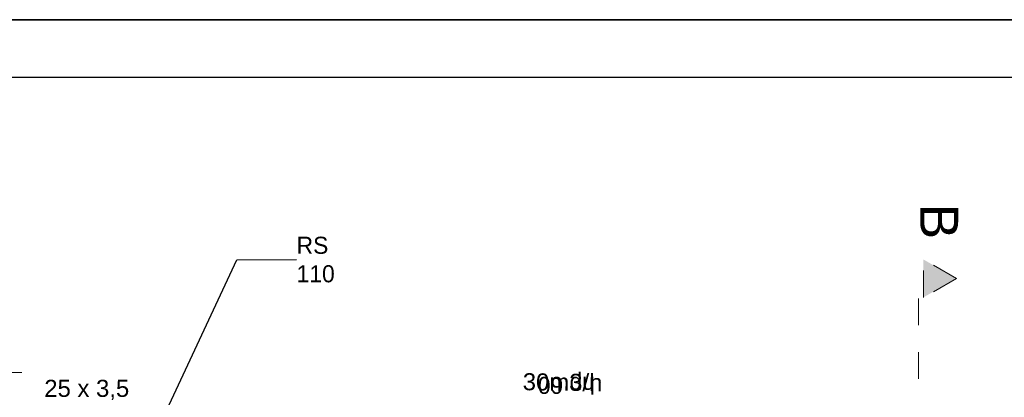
# Model space of a CAD drawing. Header units: millimetres. Extents: x -17429 to 155243, y -2908 to 188569.
# Tile 101 of 113: x 835 to 11207, y 144086 to 148063. Entities that reach past the tile are written whole.
import ezdxf
from ezdxf.lldxf.tags import DXFTag

# ---------------------------------------------------------------- set-up
doc = ezdxf.new("R2010")
doc.units = ezdxf.units.MM
doc.header["$MEASUREMENT"] = 0
doc.linetypes.add('Dashed', pattern=[564.444447, 282.222223, -282.222223])
doc.layers.get('0').update_dxf_attribs({"lineweight": 5})
for name, color, linetype in [('#opisy', 7, 'Continuous'), ('#podkład', 252, 'Continuous'), ('_TABELA', 7, 'Continuous'), ('IS_Opisy_działek_Therm', 7, 'SOLID')]:
    doc.layers.add(name, color=color, linetype=linetype)
for name, color, linetype, lineweight in [('arch przekroje_Nr_Pióra__21', 252, 'Continuous', 13), ('arch przekroje_Nr_Pióra__5', 252, 'Continuous', 13), ('INWENT OPISY_Nr_Pióra__21', 252, 'Continuous', 13)]:
    doc.layers.add(name, color=color, linetype=linetype, lineweight=lineweight)
doc.styles.add('ARIAL', font='arial.ttf', dxfattribs={"width": 0.75})
doc.styles.add('GENERATED_STYLE_2', font='txt')
doc.styles.add('GENERATED_STYLE_4', font='txt')
doc.styles.add('GENERATED_STYLE_5', font='arial.ttf')
doc.styles.get("Standard").update_dxf_attribs({"font": 'arial.ttf', "bigfont": 'BIGFONT.SHX'})
tags = doc.linetypes.add('SOLID', pattern=[10, 10, 0]).pattern_tags.tags
tags[6:7] = [DXFTag(74, 4), DXFTag(75, 0), DXFTag(340, '0'), DXFTag(46, 0.0), DXFTag(50, 0.0), DXFTag(44, 0.0), DXFTag(45, 0.0)]
tags[4:5] = [DXFTag(74, 4), DXFTag(75, 0), DXFTag(340, '0'), DXFTag(46, 0.0), DXFTag(50, 0.0), DXFTag(44, 0.0), DXFTag(45, 0.0)]
doc.dimstyles.new('GENERATED_STYLE__6', dxfattribs={"dimtxt": 0.18, "dimasz": 109.44, "dimexe": 0.18, "dimexo": 0.0625, "dimgap": 0.09, "dimtad": 0, "dimtih": 1, "dimtoh": 1, "dimdec": 4, "dimzin": 0, "dimdsep": 46, "dimcen": 0.09, "dimadec": 0, "dimazin": 0, "dimtfac": 1, "dimtdec": 4, "dimtmove": 0, "dimatfit": 3, "dimldrblk": 'ARROWHEAD_11', "dimfxl": 1, "dimtolj": 1, "dimtzin": 0, "dimarcsym": 0})

# ---------------------------------------------------------------- blocks, each defined once
blk = doc.blocks.new('ARROWHEAD_11')
at = {"color": 0, "linetype": 'Continuous', "lineweight": 0}
blk.add_line((0, 0), (-1, 0), dxfattribs=at)
at = {"color": 0, "linetype": 'Continuous', "lineweight": 0, "const_width": 0.25, "flags": 128}
blk.add_lwpolyline([(-0.125, 0, 1), (0.125, 0, 1)], format="xyb", close=True, dxfattribs=at)
blk = doc.blocks.new('gfgf')
at = {"layer": '_TABELA', "color": 7}
for p, q in [((41198, 148063), (-15802, 148063)), ((40598, 147453), (-13302, 147453))]:
    blk.add_line(p, q, dxfattribs=at)
blk = doc.blocks.new('piwnica')
at = {"layer": 'arch przekroje_Nr_Pióra__5', "linetype": 'Continuous'}
blk.add_hatch(color=252, dxfattribs=at).paths.add_polyline_path([(10354, 145538), (10354, 145138), (10704, 145338)], flags=0)
at = {"layer": 'arch przekroje_Nr_Pióra__5', "color": 252, "linetype": 'Dashed'}
for p, q in [((10704, 145338), (10354, 145538)), ((10354, 145138), (10354, 145538)), ((10304, 144280), (10304, 145338)), ((10704, 145338), (10354, 145138))]:
    blk.add_line(p, q, dxfattribs=at)
at = {"layer": 'arch przekroje_Nr_Pióra__21', "color": 252, "linetype": 'Continuous', "insert": (10721, 145938), "char_height": 400, "attachment_point": 2, "rotation": 270, "style": 'GENERATED_STYLE_5'}
blk.add_mtext('{B}', dxfattribs=at)
at = {"layer": 'INWENT OPISY_Nr_Pióra__21', "color": 252, "linetype": 'Continuous', "insert": (3752, 145536), "char_height": 180, "width": 692.89, "attachment_point": 4, "style": 'GENERATED_STYLE_4'}
blk.add_mtext('{RS 110}', dxfattribs=at)
at = {"layer": 'INWENT OPISY_Nr_Pióra__21', "color": 252, "linetype": 'Continuous', "insert": (6594, 144122), "char_height": 180, "attachment_point": 2, "rotation": 180, "style": 'GENERATED_STYLE_2'}
blk.add_mtext('{hp 60}', dxfattribs=at)
at = {"layer": 'INWENT OPISY_Nr_Pióra__21', "color": 252, "linetype": 'Continuous', "annotation_type": 0, "has_hookline": 1, "hookline_direction": 0, "text_width": 394}
blk.add_leader([(2307, 143791), (3121, 145535), (3752, 145536)], dimstyle='GENERATED_STYLE__6', dxfattribs=at)

msp = doc.modelspace()

# ---------------------------------------------------------------- linework, layer by layer
at = {"layer": '_TABELA', "color": 7}
msp.add_line((-15802, 148063), (26198, 148063), dxfattribs=at)
at = {"layer": 'IS_Opisy_działek_Therm', "color": 7, "lineweight": 5, "ltscale": 10}
msp.add_line((-171, 144346), (859, 144346), dxfattribs=at)

# ---------------------------------------------------------------- block references
at = {"layer": '#podkład'}
msp.add_blockref('piwnica', (0, 0), dxfattribs=at)
msp.add_blockref('gfgf', (0, 0))

# ---------------------------------------------------------------- texts
at = {"layer": '#opisy', "color": 7, "lineweight": 0, "style": 'ARIAL'}
msp.add_text('30m3/h', height=180, rotation=359.2172, dxfattribs=at).set_placement((6133, 144161, 140))
at = {"layer": 'IS_Opisy_działek_Therm', "color": 7, "lineweight": 5, "ltscale": 10, "insert": (1094, 144057), "char_height": 180, "attachment_point": 7}
msp.add_mtext('\\fArial|b0|i0;25 x 3,5', dxfattribs=at)

doc.saveas('drawing.dxf')
